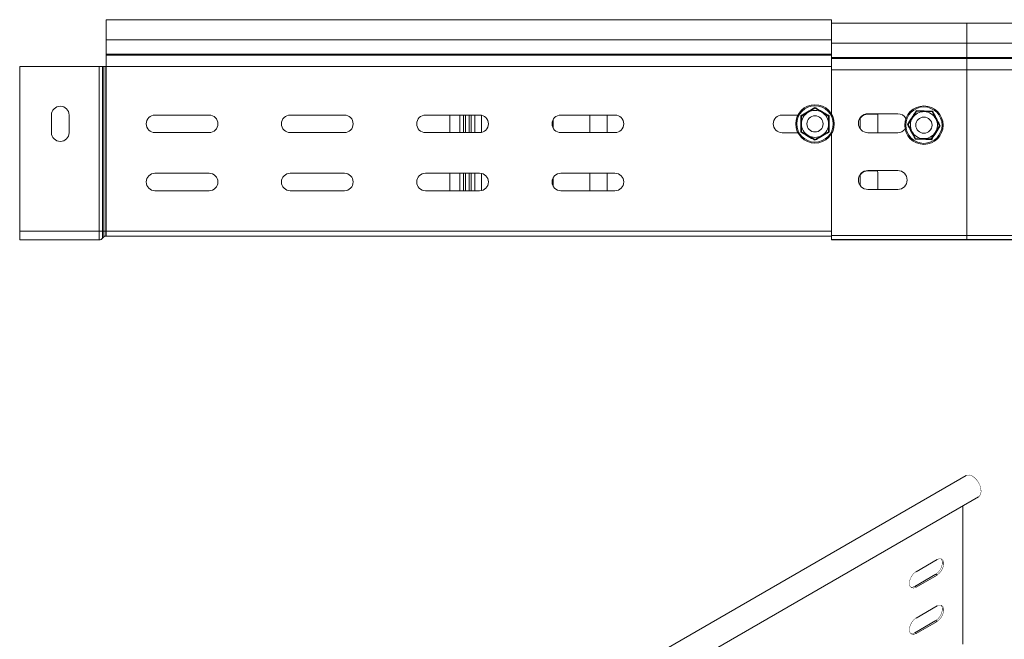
# Model space of a CAD drawing. Header units: millimetres. Extents: x 275 to 1984, y -1402 to 613.
# Tile 6 of 34: x 458 to 822, y -752 to -523. Entities that reach past the tile are written whole.
import ezdxf

# ---------------------------------------------------------------- set-up
doc = ezdxf.new("R2010")
doc.units = ezdxf.units.MM
doc.linetypes.add('K5LT32768', pattern=[0])
doc.linetypes.add('K5LT32769', pattern=[0])

msp = doc.modelspace()

# ---------------------------------------------------------------- linework, layer by layer
at = {"color": 7, "linetype": 'K5LT32768', "lineweight": 15}
for p, q in [((758.38, -523.08), (490.38, -523.08)), ((490.38, -530.54), (490.38, -523.08)), ((758.38, -528.27), (758.38, -523.08)), ((808.38, -524.35), (758.38, -524.35)), ((910.9, -524.35), (808.38, -524.35)), ((490.38, -530.54), (758.38, -530.54)), ((490.38, -535.85), (490.38, -530.54)), ((758.38, -531.81), (758.38, -528.27)), ((758.38, -531.81), (808.38, -531.81)), ((758.38, -533.73), (758.38, -531.81)), ((758.38, -535.85), (758.38, -533.73)), ((808.38, -531.81), (910.55, -531.81)), ((808.38, -537.12), (808.38, -531.81)), ((490.38, -536.21), (490.38, -535.85)), ((490.38, -535.85), (758.38, -535.85)), ((490.38, -540.34), (490.38, -536.21)), ((490.38, -536.21), (758.38, -536.21)), ((758.38, -536.21), (758.38, -535.85)), ((758.38, -540.34), (758.38, -536.21)), ((758.38, -537.12), (808.38, -537.12)), ((758.38, -537.48), (808.38, -537.48)), ((808.38, -537.48), (808.38, -537.12)), ((808.38, -541.61), (808.38, -537.48)), ((487.71, -540.34), (458.38, -540.34)), ((458.38, -601.28), (458.38, -540.34)), ((489.04, -540.34), (487.71, -540.34)), ((487.71, -601.28), (487.71, -540.34)), ((489.04, -601.28), (489.04, -540.34)), ((489.52, -540.34), (489.04, -540.34)), ((489.52, -601.28), (489.52, -540.34)), ((490.18, -540.34), (489.52, -540.34)), ((490.18, -601.28), (490.18, -540.34)), ((490.38, -540.34), (490.18, -540.34)), ((490.38, -601.28), (490.38, -540.34)), ((490.38, -540.34), (758.38, -540.34)), ((758.38, -557.92), (758.38, -540.34)), ((758.38, -541.61), (808.38, -541.61)), ((758.38, -557.92), (758.38, -541.61)), ((808.38, -602.85), (808.38, -541.61)), ((749.81, -557.27), (752.31, -555.83)), ((752.31, -555.83), (752.31, -555.54)), ((754.81, -557.27), (752.31, -555.83)), ((789.75, -556.7), (789.88, -556.96)), ((470.13, -558.35), (470.13, -564.85)), ((476.63, -564.85), (476.63, -558.35)), ((528.38, -558.33), (508.38, -558.33)), ((578.38, -558.33), (558.38, -558.33)), ((628.38, -558.33), (608.38, -558.33)), ((617.31, -564.83), (617.31, -558.33)), ((629.06, -564.36), (629.06, -558.4)), ((655.56, -559.97), (655.56, -563.2)), ((678.38, -558.33), (658.38, -558.33)), ((669.06, -564.36), (669.06, -558.33)), ((675.56, -558.33), (675.56, -564.36)), ((740.13, -558.35), (746, -558.35)), ((747.06, -558.57), (747.31, -558.71)), ((747.31, -558.71), (749.81, -557.27)), ((747.31, -561.6), (747.31, -558.71)), ((757.31, -558.71), (754.81, -557.27)), ((757.31, -558.71), (757.56, -558.57)), ((757.31, -558.71), (757.31, -561.6)), ((769.06, -563.42), (769.06, -559.28)), ((771.88, -557.85), (782.88, -557.85)), ((775.56, -558), (771.88, -558)), ((775.56, -557.86), (775.56, -564.36)), ((786.79, -561.83), (788.34, -559.4)), ((788.34, -559.4), (789.88, -556.96)), ((789.88, -556.96), (792.77, -557.08)), ((792.77, -557.08), (795.65, -557.19)), ((795.65, -557.19), (796.99, -559.75)), ((796.99, -559.75), (798.33, -562.31)), ((747.31, -564.49), (747.31, -561.6)), ((757.31, -561.6), (757.31, -564.49)), ((786.5, -561.82), (786.79, -561.83)), ((788.13, -564.39), (786.79, -561.83)), ((796.78, -564.75), (798.33, -562.31)), ((798.33, -562.31), (798.62, -562.32)), ((508.38, -564.83), (528.38, -564.83)), ((558.38, -564.83), (578.38, -564.83)), ((608.38, -564.83), (628.38, -564.83)), ((629.08, -564.75), (629.06, -564.36)), ((658.38, -564.83), (678.38, -564.83)), ((669.09, -564.83), (669.06, -564.36)), ((675.56, -564.36), (675.53, -564.83)), ((746, -564.85), (740.13, -564.85)), ((747.06, -564.63), (747.31, -564.49)), ((749.81, -565.93), (747.31, -564.49)), ((752.31, -567.37), (749.81, -565.93)), ((754.81, -565.93), (752.31, -567.37)), ((752.31, -567.67), (752.31, -567.37)), ((757.31, -564.49), (754.81, -565.93)), ((757.31, -564.49), (757.56, -564.63)), ((758.38, -601.28), (758.38, -565.28)), ((758.38, -602.85), (758.38, -565.28)), ((782.88, -564.85), (771.88, -564.85)), ((775.56, -564.36), (775.52, -564.85)), ((789.47, -566.95), (788.13, -564.39)), ((789.47, -566.95), (789.31, -567.2)), ((792.36, -567.07), (789.47, -566.95)), ((795.24, -567.19), (792.36, -567.07)), ((795.24, -567.19), (796.78, -564.75)), ((795.24, -567.19), (795.38, -567.45)), ((528.38, -579.83), (508.38, -579.83)), ((578.38, -579.83), (558.38, -579.83)), ((628.38, -579.83), (608.38, -579.83)), ((617.31, -586.33), (617.31, -579.83)), ((629.06, -586.26), (629.06, -579.9)), ((655.56, -581.47), (655.56, -584.7)), ((678.38, -579.83), (658.38, -579.83)), ((669.06, -586.33), (669.06, -579.86)), ((675.56, -579.86), (675.56, -586.33)), ((769.06, -584.42), (769.06, -580.28)), ((771.88, -578.85), (782.88, -578.85)), ((775.44, -579), (771.88, -579)), ((775.4, -578.85), (775.56, -579.86)), ((775.56, -579.86), (775.56, -585.85)), ((782.88, -585.85), (771.88, -585.85)), ((508.38, -586.33), (528.38, -586.33)), ((558.38, -586.33), (578.38, -586.33)), ((608.38, -586.33), (628.38, -586.33)), ((658.38, -586.33), (678.38, -586.33)), ((487.71, -601.28), (458.38, -601.28)), ((458.38, -604.48), (458.38, -601.28)), ((487.71, -604.48), (487.71, -601.28)), ((489.04, -601.28), (487.71, -601.28)), ((489.04, -603.89), (489.04, -601.28)), ((489.52, -601.28), (489.04, -601.28)), ((489.52, -603.37), (489.04, -603.89)), ((489.52, -603.37), (489.52, -601.28)), ((490.18, -601.28), (489.52, -601.28)), ((490.18, -603.08), (490.18, -601.28)), ((490.38, -601.28), (490.18, -601.28)), ((490.38, -603.08), (490.18, -603.08)), ((490.38, -603.08), (490.38, -601.28)), ((490.38, -601.28), (758.38, -601.28)), ((490.38, -603.08), (758.38, -603.08)), ((758.38, -604.35), (758.38, -602.85)), ((758.38, -602.85), (808.38, -602.85)), ((808.38, -604.35), (808.38, -602.85)), ((487.71, -604.48), (458.38, -604.48)), ((758.38, -604.35), (808.38, -604.35)), ((758.38, -604.35), (758.38, -604.5)), ((758.38, -604.5), (1158.38, -604.5)), ((808.38, -604.35), (909.28, -604.35)), ((808.22, -691.61), (527.3, -853.77)), ((529.93, -862.77), (812.77, -699.49)), ((806.98, -702.83), (806.98, -753.9)), ((797.43, -722.66), (789.65, -727.15)), ((796.93, -728.09), (789.16, -732.58)), ((789.65, -732.87), (797.43, -728.38)), ((797.43, -728.38), (796.93, -728.09)), ((789.65, -732.87), (789.16, -732.58)), ((797.43, -739.81), (789.65, -744.3)), ((796.93, -745.24), (789.16, -749.73)), ((789.65, -750.02), (797.43, -745.53)), ((797.43, -745.53), (796.93, -745.24)), ((789.65, -750.02), (789.16, -749.73))]:
    msp.add_line(p, q, dxfattribs=at)
at = {"color": 8, "linetype": 'K5LT32769', "lineweight": 15, "true_color": 0x808080}
for p, q in [((808.38, -531.81), (808.38, -524.35)), ((808.38, -537.12), (909.32, -537.12)), ((808.38, -537.48), (909.11, -537.48)), ((808.38, -541.61), (906.98, -541.61)), ((621.01, -564.83), (621.01, -558.33)), ((622.41, -558.33), (622.41, -564.83)), ((623.11, -558.33), (623.11, -564.83)), ((624.51, -564.83), (624.51, -558.33)), ((625.21, -564.83), (625.21, -558.33)), ((626.61, -558.33), (626.61, -564.83)), ((621.01, -586.33), (621.01, -579.83)), ((622.41, -579.83), (622.41, -586.33)), ((623.11, -579.83), (623.11, -586.33)), ((624.51, -586.33), (624.51, -579.83)), ((625.21, -586.33), (625.21, -579.83)), ((626.61, -579.83), (626.61, -586.33)), ((808.38, -602.85), (907.39, -602.85))]:
    msp.add_line(p, q, dxfattribs=at)
at = {"color": 7, "linetype": 'K5LT32768', "const_width": 0.15}
for points in [[(812.77, -699.49), (813.07, -699.26), (813.51, -698.58), (813.7, -697.65), (813.63, -696.56), (813.31, -695.38), (812.75, -694.21), (812.01, -693.15), (811.15, -692.29), (810.23, -691.69), (809.34, -691.41), (808.53, -691.47), (808.22, -691.61)], [(798.91, -722.38), (799.08, -722.57), (799.37, -723.33), (799.37, -724.33), (799.08, -725.43), (798.52, -726.51), (797.78, -727.43), (796.93, -728.09)], [(797.43, -728.38), (798.28, -727.72), (799.02, -726.79), (799.57, -725.71), (799.87, -724.61), (799.87, -723.62), (799.57, -722.86), (799.02, -722.41), (798.28, -722.35), (797.43, -722.66)], [(789.65, -727.15), (788.8, -727.82), (788.06, -728.74), (787.51, -729.82), (787.21, -730.92), (787.21, -731.92), (787.51, -732.68), (788.06, -733.12), (788.8, -733.19), (789.65, -732.87)], [(789.16, -732.58), (788.31, -732.9), (787.67, -732.87)], [(798.91, -739.53), (799.08, -739.72), (799.37, -740.48), (799.37, -741.47), (799.08, -742.58), (798.52, -743.65), (797.78, -744.58), (796.93, -745.24)], [(797.43, -745.53), (798.28, -744.87), (799.02, -743.94), (799.57, -742.86), (799.87, -741.76), (799.87, -740.77), (799.57, -740), (799.02, -739.56), (798.28, -739.5), (797.43, -739.81)], [(789.65, -744.3), (788.8, -744.96), (788.06, -745.89), (787.51, -746.97), (787.21, -748.07), (787.21, -749.06), (787.51, -749.83), (788.06, -750.27), (788.8, -750.33), (789.65, -750.02)], [(789.16, -749.73), (788.31, -750.05), (787.67, -750.02)]]:
    msp.add_lwpolyline(points, dxfattribs=at)
at = {"color": 7, "linetype": 'K5LT32768', "lineweight": 15}
for centre, radius in [((752.31, -561.6), 7.1), ((752.31, -561.6), 6.73), ((792.56, -562.07), 7.1), ((792.56, -562.07), 6.73), ((752.31, -561.6), 3), ((792.56, -562.07), 3)]:
    msp.add_circle(centre, radius, dxfattribs=at)
for centre, radius, start, end in [((473.38, -558.35), 3.25, 0, 180), ((752.31, -561.6), 5, 60, 120), ((508.38, -561.58), 3.25, 90, 270), ((528.38, -561.58), 3.25, 270, 90), ((558.38, -561.58), 3.25, 90, 270), ((578.38, -561.58), 3.25, 270, 90), ((608.38, -561.58), 3.25, 90, 270), ((628.38, -561.58), 3.25, 270, 90), ((658.38, -561.58), 3.25, 90, 270), ((678.38, -561.58), 3.25, 270, 90), ((740.13, -561.6), 3.25, 90, 270), ((752.31, -561.6), 5, 120, 180), ((752.31, -561.6), 5, 0, 60), ((771.88, -561.35), 3.5, 90, 270), ((771.88, -561.5), 3.5, 90, 143.6826), ((782.88, -561.35), 3.5, 30.1493, 90), ((792.56, -562.07), 5, 147.6455, 207.6455), ((792.56, -562.07), 5, 87.6455, 147.6455), ((792.56, -562.07), 5, 27.6455, 87.6455), ((792.56, -562.07), 5, 327.6455, 27.6455), ((752.31, -561.6), 5, 180, 240), ((752.31, -561.6), 5, 300, 0), ((782.88, -561.35), 3.5, 270, 321.3362), ((473.38, -564.85), 3.25, 180, 0), ((752.31, -561.6), 5, 240, 300), ((792.56, -562.07), 5, 207.6455, 267.6455), ((792.56, -562.07), 5, 267.6455, 327.6455), ((508.38, -583.08), 3.25, 90, 270), ((528.38, -583.08), 3.25, 270, 90), ((558.38, -583.08), 3.25, 90, 270), ((578.38, -583.08), 3.25, 270, 90), ((608.38, -583.08), 3.25, 90, 270), ((628.38, -583.08), 3.25, 270, 90), ((658.38, -583.08), 3.25, 90, 270), ((678.38, -583.08), 3.25, 270, 90), ((771.88, -582.35), 3.5, 90, 270), ((771.88, -582.5), 3.5, 90, 143.6826), ((782.88, -582.35), 3.5, 270, 90), ((487.71, -602.68), 1.8, 270, 317.6859), ((490.18, -603.98), 0.9, 90, 137.6859)]:
    msp.add_arc(centre, radius, start, end, dxfattribs=at)
for points, knots in [([(747.06, -558.57), (747.26, -558.45), (748.29, -557.87), (750.07, -556.85), (751.6, -555.95), (752.31, -555.54)], [0, 0, 0, 0, 0.118084, 0.592259, 1, 1, 1, 1]), ([(752.31, -555.54), (752.51, -555.66), (753.54, -556.26), (755.3, -557.29), (756.85, -558.16), (757.56, -558.57)], [0, 0, 0, 0, 0.118083, 0.592259, 1, 1, 1, 1]), ([(786.5, -561.82), (786.63, -561.62), (787.27, -560.63), (788.37, -558.9), (789.31, -557.4), (789.75, -556.7)], [0, 0, 0, 0, 0.118083, 0.592258, 1, 1, 1, 1]), ([(789.75, -556.7), (789.98, -556.71), (791.17, -556.77), (793.21, -556.86), (794.99, -556.92), (795.81, -556.95)], [0, 0, 0, 0, 0.118081, 0.592258, 1, 1, 1, 1]), ([(747.06, -564.63), (747.06, -564.4), (747.07, -563.21), (747.08, -561.17), (747.06, -559.39), (747.06, -558.57)], [0, 0, 0, 0, 0.118083, 0.592259, 1, 1, 1, 1]), ([(757.56, -558.57), (757.56, -558.8), (757.55, -559.99), (757.54, -562.04), (757.56, -563.81), (757.56, -564.63)], [0, 0, 0, 0, 0.118083, 0.592259, 1, 1, 1, 1]), ([(795.81, -556.95), (795.81, -556.95), (795.78, -556.98), (795.74, -557.05), (795.69, -557.13), (795.66, -557.18), (795.65, -557.19), (795.65, -557.19)], [0, 0, 0, 0, 0.007913, 0.267529, 0.528594, 0.763825, 1, 1, 1, 1]), ([(795.81, -556.95), (795.91, -557.16), (796.46, -558.21), (797.4, -560.03), (798.23, -561.6), (798.62, -562.32)], [0, 0, 0, 0, 0.118083, 0.592259, 1, 1, 1, 1]), ([(789.31, -567.2), (789.21, -566.99), (788.67, -565.93), (787.72, -564.11), (786.89, -562.55), (786.5, -561.82)], [0, 0, 0, 0, 0.118084, 0.592259, 1, 1, 1, 1]), ([(798.62, -562.32), (798.49, -562.52), (797.85, -563.52), (796.75, -565.24), (795.81, -566.75), (795.38, -567.45)], [0, 0, 0, 0, 0.118083, 0.592258, 1, 1, 1, 1]), ([(752.31, -567.67), (752.11, -567.55), (751.09, -566.95), (749.32, -565.91), (747.77, -565.04), (747.06, -564.63)], [0, 0, 0, 0, 0.118083, 0.592258, 1, 1, 1, 1]), ([(757.56, -564.63), (757.36, -564.75), (756.33, -565.33), (754.55, -566.35), (753.02, -567.25), (752.31, -567.67)], [0, 0, 0, 0, 0.118084, 0.592259, 1, 1, 1, 1]), ([(795.38, -567.45), (795.14, -567.43), (793.96, -567.37), (791.91, -567.28), (790.13, -567.22), (789.31, -567.2)], [0, 0, 0, 0, 0.118084, 0.592258, 1, 1, 1, 1])]:
    msp.add_open_spline(points, degree=3, knots=knots, dxfattribs=at)

doc.saveas('drawing.dxf')
